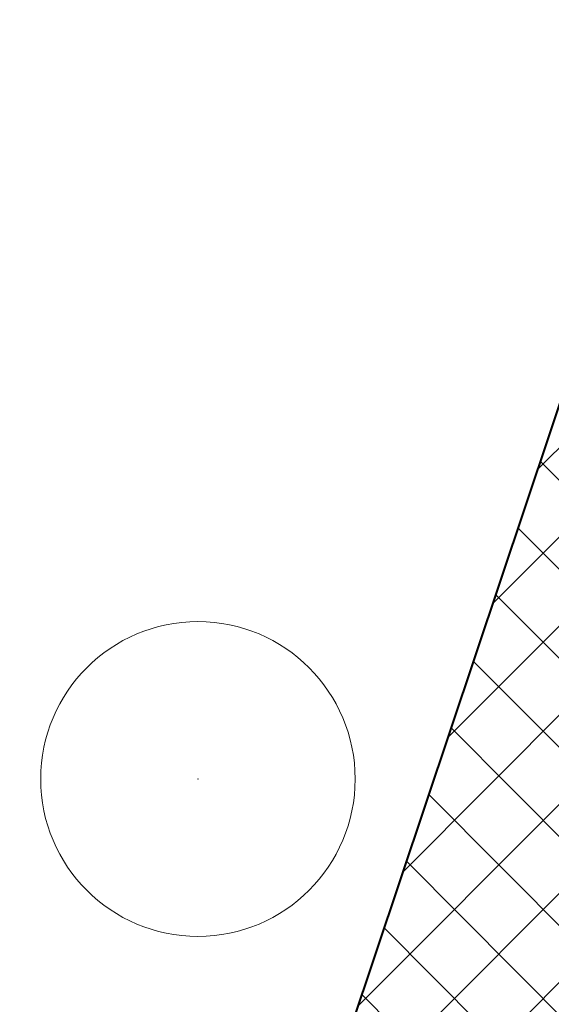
# Model space of a CAD drawing. Header units: metres. Extents: x 6599594 to 6600699, y 5687867 to 5691114.
# Tile 119 of 256: x 6599897.14 to 6599898.83, y 5688726.93 to 5688730.05. Entities that reach past the tile are written whole.
import ezdxf

# ---------------------------------------------------------------- set-up
doc = ezdxf.new("R2010")
doc.units = ezdxf.units.M
doc.header["$MEASUREMENT"] = 0
for name, pattern in [('1', [0]), ('3_EGBZ', [1.5, 1, -0.5]), ('BTO', [0])]:
    doc.linetypes.add(name, pattern=pattern)
doc.layers.get('0').update_dxf_attribs({"color": 253, "linetype": 'CONTINUOUS', "lineweight": 13})
for name, color, linetype, lineweight in [('_dren', 30, '3_EGBZ', 40), ('_kolor chodnik', 50, '1', 5), ('_kolor jezdnia', 4, '1', 0), ('_kolor zjazdy kostka', 7, '1', 5), ('_kolor zjazdy tłuczeń', 30, '1', 5), ('_kolor ścieżka @ 1', 10, '1', 0), ('_kraweznik', 7, 'CONTINUOUS', 35), ('_podział mój', 201, 'BTO', 40), ('OT_ZagospodarowanieTerenu', 7, 'CONTINUOUS', 0)]:
    doc.layers.add(name, color=color, linetype=linetype, lineweight=lineweight)
pattern_1 = [(45, (0, 0), (-0.1414213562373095, 0.1414213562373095), []), (135, (0, 0), (-0.1414213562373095, -0.1414213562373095), [])]

# ---------------------------------------------------------------- blocks, each defined once
blk = doc.blocks.new('230')
at = {"color": 0, "linetype": 'Continuous', "lineweight": 18}
blk.add_circle((0, 0), 1, dxfattribs=at)
blk = doc.blocks.new('hhh')
at = {"layer": '_podział mój'}
blk.add_line((6600012.715234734, 5689068.962127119), (6599853.466151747, 5688593.232024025), dxfattribs=at)

msp = doc.modelspace()

# ---------------------------------------------------------------- hatches: boundary and pattern name
at = {"layer": '_kolor chodnik'}
h = msp.add_hatch(dxfattribs=at)
h.set_pattern_fill('ANSI37', color=256, scale=1.6)
h.set_pattern_definition(pattern_1)
h.paths.add_polyline_path([(6599849.938171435, 5688542.085872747), (6599852.232147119, 5688548.938742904), (6599853.573135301, 5688548.489851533), (6599853.827082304, 5688549.248475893), (6599851.793849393, 5688549.929093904), (6599849.895278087, 5688548.982823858), (6599847.823506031, 5688542.793750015)])
edge = h.paths.add_edge_path()
edge.add_line((6600018.106075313, 5689087.454911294), (6600022.42781917, 5689091.229234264))
edge.add_line((6600022.42781917, 5689091.229234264), (6600020.233254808, 5689093.742094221))
edge.add_line((6600020.233254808, 5689093.742094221), (6600017.159471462, 5689091.057656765))
edge.add_arc((6600023.275194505, 5689085.385140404), 8.34143334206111, 137.1531558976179, 148.8016577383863)
edge.add_line((6600016.140105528, 5689089.706021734), (6600018.106075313, 5689087.454911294))
h.paths.add_polyline_path([(6600038.501784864, 5689187.59229436), (6600037.906968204, 5689187.700586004), (6600037.638296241, 5689186.224843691), (6600038.240083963, 5689186.115282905)])
h.paths.add_polyline_path([(6600069.098302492, 5689360.276020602), (6600068.321239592, 5689360.413462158), (6600068.064048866, 5689358.936495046), (6600068.836639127, 5689358.799546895)])
h.paths.add_polyline_path([(6600082.393785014, 5689362.950258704), (6600082.941124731, 5689366.103121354), (6600081.481377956, 5689366.361351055), (6600080.923159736, 5689363.210828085)])
h.paths.add_polyline_path([(6600074.022236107, 5689388.065861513), (6600072.983907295, 5689388.249860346), (6600072.723374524, 5689386.772538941), (6600073.760538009, 5689386.588865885)])
h.paths.add_polyline_path([(6600105.602402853, 5689486.45426531), (6600106.738797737, 5689489.760539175), (6600105.28818975, 5689490.281952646), (6600104.132785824, 5689486.965912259)])
h.paths.add_polyline_path([(6600132.519778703, 5689678.737346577), (6600131.636986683, 5689678.922259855), (6600131.330470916, 5689677.453953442), (6600132.212256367, 5689677.269208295)])
h.paths.add_polyline_path([(6600156.649397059, 5689798.7449027), (6600156.48800471, 5689797.95886096), (6600157.450195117, 5689797.757316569), (6600157.615023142, 5689798.542205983)])
h.paths.add_polyline_path([(6600189.055358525, 5689948.643107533), (6600187.902868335, 5689948.884512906), (6600187.600024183, 5689947.417400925), (6600188.748131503, 5689947.176379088)])
edge = h.paths.add_edge_path()
edge.add_line((6600204.459383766, 5690032.969035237), (6600204.153258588, 5690031.227801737))
edge.add_arc((6600202.328347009, 5690027.299936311), 4.331100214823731, 41.853001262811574, 65.08011546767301, ccw=False)
edge.add_arc((6600032.903931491, 5690051.979071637), 174.020003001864, 352.8070218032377, 353.495463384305)
edge.add_arc((6600202.372679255, 5690027.343587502), 5.999999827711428, 55.12102442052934, 69.64815978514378)
edge = h.paths.add_edge_path()
edge.add_line((6600205.046027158, 5690040.265402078), (6600204.972740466, 5690038.483452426))
edge.add_arc((6600203.986269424, 5690044.401803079), 5.999999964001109, 279.4630688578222, 294.9140560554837)
edge.add_line((6600206.513819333, 5690038.960158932), (6600206.607027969, 5690041.030672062))
edge.add_arc((6600203.986269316, 5690044.401803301), 4.270000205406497, 284.3702444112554, 307.86193139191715, ccw=False)
edge = h.paths.add_edge_path()
edge.add_arc((6600203.547470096, 5690044.558759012), 6.446878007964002, 324.43500910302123, 356.20133685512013, ccw=False)
edge.add_arc((6600203.986269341, 5690044.401803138), 6.000000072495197, 323.2169970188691, 357.4193489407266)
h.paths.add_polyline_path([(6600208.910055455, 5690121.713696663), (6600208.146285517, 5690121.748120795), (6600207.125602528, 5690121.794124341), (6600209.971605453, 5690121.665851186)])
edge = h.paths.add_edge_path()
edge.add_line((6600238.769818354, 5690481.648294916), (6600240.338176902, 5690490.87374652))
edge.add_line((6600240.338176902, 5690490.87374652), (6600241.251295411, 5690510.829461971))
edge.add_line((6600241.251295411, 5690510.829461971), (6600239.524022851, 5690510.928942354))
edge.add_line((6600239.524022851, 5690510.928942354), (6600238.633343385, 5690491.167757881))
edge.add_line((6600238.633343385, 5690491.167757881), (6600234.579716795, 5690467.661262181))
edge.add_line((6600234.579716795, 5690467.661262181), (6600234.449796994, 5690464.966873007))
edge.add_arc((6600242.443669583, 5690464.607462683), 8.001948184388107, 177.4256737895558, 268.2543056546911)
edge.add_line((6600242.199903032, 5690456.609228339), (6600242.216657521, 5690457.359274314))
edge.add_line((6600242.216657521, 5690457.359274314), (6600242.305257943, 5690458.836738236))
edge.add_arc((6600242.444504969, 5690464.607952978), 5.772894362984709, 177.0298084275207, 268.6178439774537, ccw=False)
edge.add_line((6600236.679365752, 5690464.907083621), (6600236.951876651, 5690470.95443634))
edge.add_line((6600236.951876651, 5690470.95443634), (6600238.15078669, 5690478.210832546))
edge.add_line((6600238.15078669, 5690478.210832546), (6600238.769818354, 5690481.648294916))
h.paths.add_polyline_path([(6600238.769818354, 5690481.648294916), (6600238.15078669, 5690478.210832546), (6600239.670056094, 5690477.930590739), (6600240.266710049, 5690481.376366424)])
edge = h.paths.add_edge_path()
edge.add_line((6600223.366500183, 5690460.339976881), (6600223.278629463, 5690457.997544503))
edge.add_arc((6600220.967166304, 5690465.656339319), 7.999999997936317, 286.7940807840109, 300.2738222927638)
edge.add_line((6600225.000231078, 5690458.747331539), (6600225.240084, 5690461.623695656))
edge.add_arc((6600221.105749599, 5690465.648640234), 5.76999998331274, 293.06724424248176, 315.7681070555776, ccw=False)
edge = h.paths.add_edge_path()
edge.add_arc((6600220.025145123, 5690444.676291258), 5.770000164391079, 37.996647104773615, 59.94382588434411, ccw=False)
edge.add_line((6600224.572175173, 5690448.22839199), (6600224.817793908, 5690451.081798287))
edge.add_arc((6600220.025145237, 5690444.676291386), 7.999999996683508, 53.19588653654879, 68.15166733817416)
edge.add_line((6600223.00235276, 5690452.101669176), (6600222.91504296, 5690449.670427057))
edge = h.paths.add_edge_path()
edge.add_arc((6600221.105749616, 5690465.648640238), 7.999999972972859, 328.0222308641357, 357.0132597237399)
edge.add_line((6600229.094882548, 5690465.23180147), (6600229.218816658, 5690467.593604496))
edge.add_line((6600229.218816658, 5690467.593604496), (6600228.218919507, 5690467.645774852))
edge.add_line((6600228.218919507, 5690467.645774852), (6600227.891778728, 5690461.411918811))
h.paths.add_polyline_path([(6600200.980142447, 5690012.236744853), (6600202.317278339, 5690011.956662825), (6600202.522293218, 5690012.935421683), (6600201.182321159, 5690013.216097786)])
h.paths.add_polyline_path([(6600196.457878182, 5689983.98337835), (6600195.202332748, 5689984.246370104), (6600194.899091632, 5689982.777335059), (6600196.150355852, 5689982.515240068)])
edge = h.paths.add_edge_path()
edge.add_line((6600112.305909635, 5689517.991018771), (6600112.691041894, 5689519.807934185))
edge.add_line((6600112.691041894, 5689519.807934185), (6600113.245521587, 5689522.423769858))
edge.add_line((6600113.245521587, 5689522.423769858), (6600111.553124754, 5689522.782507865))
edge.add_line((6600111.553124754, 5689522.782507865), (6600107.405864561, 5689503.21722655))
edge.add_line((6600107.405864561, 5689503.21722655), (6600099.494506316, 5689480.361667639))
edge.add_line((6600099.494506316, 5689480.361667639), (6600099.182814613, 5689478.891218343))
edge.add_arc((6600107.008997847, 5689477.232359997), 8.000059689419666, 168.0325629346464, 257.7529108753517)
edge.add_line((6600105.311960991, 5689469.414366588), (6600105.784990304, 5689471.593619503))
edge.add_arc((6600107.008927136, 5689477.232314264), 5.769999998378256, 168.0321375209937, 257.7533362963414, ccw=False)
edge.add_line((6600101.364343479, 5689478.42879883), (6600101.647245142, 5689479.76342708))
edge.add_line((6600101.647245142, 5689479.76342708), (6600104.132785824, 5689486.965912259))
edge.add_line((6600104.132785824, 5689486.965912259), (6600105.28818975, 5689490.281952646))
edge.add_line((6600105.28818975, 5689490.281952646), (6600108.240043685, 5689498.809726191))
edge.add_line((6600108.240043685, 5689498.809726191), (6600112.305909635, 5689517.991018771))
h.paths.add_polyline_path([(6600136.009573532, 5689645.499114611), (6600138.333647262, 5689645.012304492), (6600138.661671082, 5689646.578318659), (6600134.869459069, 5689647.372651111)])
at = {"layer": '_kolor jezdnia'}
h = msp.add_hatch(dxfattribs=at)
h.set_pattern_fill('ANSI37', color=4, scale=3.5)
h.set_pattern_definition([(45, (0, 0), (-0.3093592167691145, 0.3093592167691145), []), (135, (0, 0), (-0.3093592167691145, -0.3093592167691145), [])])
edge = h.paths.add_edge_path()
edge.add_line((6599833.066047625, 5688539.933393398), (6599850.649511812, 5688527.983462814))
edge.add_arc((6599857.337592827, 5688536.653968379), 10.95025544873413, 169.5012687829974, 232.3548431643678, ccw=False)
edge.add_arc((6599858.085851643, 5688536.618142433), 11.69295282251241, 162.2507788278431, 169.9967502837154, ccw=False)
edge.add_line((6599846.949484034, 5688540.182754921), (6599847.823506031, 5688542.793750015))
edge.add_line((6599847.823506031, 5688542.793750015), (6599849.895278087, 5688548.982823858))
edge.add_line((6599849.895278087, 5688548.982823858), (6599852.434748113, 5688556.56906746))
edge.add_line((6599852.434748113, 5688556.56906746), (6599928.48625871, 5688783.760284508))
edge.add_line((6599928.48625871, 5688783.760284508), (6599931.025728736, 5688791.34652811))
edge.add_line((6599931.025728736, 5688791.34652811), (6599996.657773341, 5688987.411326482))
edge.add_line((6599996.657773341, 5688987.411326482), (6599999.197243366, 5688994.997570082))
edge.add_line((6599999.197243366, 5688994.997570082), (6600021.930100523, 5689062.908193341))
edge.add_line((6600021.930100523, 5689062.908193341), (6600017.620224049, 5689067.371531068))
edge.add_line((6600017.620224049, 5689067.371531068), (6600016.714558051, 5689064.654078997))
edge.add_line((6600016.714558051, 5689064.654078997), (6600012.423620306, 5689051.835617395))
edge.add_line((6600012.423620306, 5689051.835617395), (6600009.884150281, 5689044.249373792))
edge.add_line((6600009.884150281, 5689044.249373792), (6599977.53516164, 5688947.612159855))
edge.add_line((6599977.53516164, 5688947.612159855), (6599974.995691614, 5688940.025916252))
edge.add_line((6599974.995691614, 5688940.025916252), (6599942.096912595, 5688841.746295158))
edge.add_line((6599942.096912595, 5688841.746295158), (6599939.557442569, 5688834.160051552))
edge.add_line((6599939.557442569, 5688834.160051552), (6599882.679288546, 5688664.246042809))
edge.add_line((6599882.679288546, 5688664.246042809), (6599880.139818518, 5688656.659799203))
edge.add_line((6599880.139818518, 5688656.659799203), (6599852.46454386, 5688573.984527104))
edge.add_line((6599852.46454386, 5688573.984527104), (6599842.470137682, 5688544.127903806))
edge.add_arc((6599835.706422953, 5688546.652910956), 7.219660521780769, 248.5480913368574, 339.52856074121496, ccw=False)
h.paths.add_polyline_path([(6600044.653202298, 5689172.271628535), (6600046.276244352, 5689181.431901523), (6600047.759199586, 5689189.801539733), (6600051.0603021, 5689208.432603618), (6600052.368792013, 5689215.817578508), (6600054.808584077, 5689229.587499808), (6600056.11707399, 5689236.972474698), (6600057.346666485, 5689243.912161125), (6600058.655146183, 5689251.297078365), (6600058.831439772, 5689252.292060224), (6600060.098987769, 5689259.445963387), (6600060.139929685, 5689259.677035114), (6600061.407468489, 5689266.830886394), (6600072.329030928, 5689328.470998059), (6600073.637511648, 5689335.855921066), (6600077.337304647, 5689356.73715072), (6600078.820259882, 5689365.106788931), (6600081.142794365, 5689378.214921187), (6600082.538516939, 5689386.092227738), (6600095.187867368, 5689457.483787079), (6600091.082877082, 5689465.8405575), (6600089.043088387, 5689454.328211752), (6600087.870641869, 5689447.711051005), (6600087.560133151, 5689445.958573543), (6600086.562151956, 5689440.326076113), (6600082.433200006, 5689417.022719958), (6600080.95024477, 5689408.65308175), (6600077.202698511, 5689387.502337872), (6600075.719743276, 5689379.132699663), (6600073.469199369, 5689366.430874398), (6600071.986244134, 5689358.061236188), (6600069.98686466, 5689346.776955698), (6600068.591142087, 5689338.899649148), (6600065.559290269, 5689321.78820693), (6600064.163567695, 5689313.910900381), (6600059.719426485, 5689288.828650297), (6600058.323703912, 5689280.951343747), (6600057.563846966, 5689276.662793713), (6600056.168124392, 5689268.785487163), (6600054.804920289, 5689261.091711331), (6600053.409197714, 5689253.21440478), (6600053.264817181, 5689252.399536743), (6600051.869094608, 5689244.522230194), (6600051.183555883, 5689240.653124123), (6600049.787833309, 5689232.775817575), (6600046.593849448, 5689214.749319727), (6600045.198126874, 5689206.872013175), (6600044.41754409, 5689202.466488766), (6600042.934588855, 5689194.096850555), (6600036.429952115, 5689157.38538759), (6600034.946996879, 5689149.01574938), (6600030.579776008, 5689124.367629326), (6600027.529365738, 5689107.151445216), (6600024.895072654, 5689094.014582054), (6600030.583685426, 5689094.264316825), (6600032.945013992, 5689106.191885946), (6600043.170247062, 5689163.901990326)])
edge = h.paths.add_edge_path()
edge.add_line((6600111.106812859, 5689535.144351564), (6600111.256844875, 5689535.85214863))
edge.add_line((6600111.256844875, 5689535.85214863), (6600112.915748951, 5689543.678261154))
edge.add_line((6600112.915748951, 5689543.678261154), (6600117.304772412, 5689564.384094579))
edge.add_line((6600117.304772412, 5689564.384094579), (6600119.067357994, 5689572.699339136))
edge.add_line((6600119.067357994, 5689572.699339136), (6600120.087667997, 5689577.512794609))
edge.add_line((6600120.087667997, 5689577.512794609), (6600121.642890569, 5689584.849775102))
edge.add_line((6600121.642890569, 5689584.849775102), (6600128.436769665, 5689616.900852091))
edge.add_line((6600128.436769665, 5689616.900852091), (6600129.991992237, 5689624.237832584))
edge.add_line((6600129.991992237, 5689624.237832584), (6600132.660554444, 5689636.827148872))
edge.add_line((6600132.660554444, 5689636.827148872), (6600133.208838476, 5689639.444704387))
edge.add_line((6600133.208838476, 5689639.444704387), (6600134.848957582, 5689647.274775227))
edge.add_line((6600134.848957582, 5689647.274775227), (6600138.97649476, 5689666.979995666))
edge.add_line((6600138.97649476, 5689666.979995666), (6600140.51410642, 5689674.320687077))
edge.add_line((6600140.51410642, 5689674.320687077), (6600145.209128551, 5689696.735129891))
edge.add_line((6600145.209128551, 5689696.735129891), (6600146.746740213, 5689704.075821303))
edge.add_line((6600146.746740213, 5689704.075821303), (6600151.462308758, 5689726.588354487))
edge.add_line((6600151.462308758, 5689726.588354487), (6600152.999920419, 5689733.929045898))
edge.add_line((6600152.999920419, 5689733.929045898), (6600155.244070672, 5689744.642813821))
edge.add_line((6600155.244070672, 5689744.642813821), (6600156.781682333, 5689751.983505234))
edge.add_line((6600156.781682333, 5689751.983505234), (6600161.635515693, 5689775.156126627))
edge.add_line((6600161.635515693, 5689775.156126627), (6600163.378142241, 5689783.475576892))
edge.add_line((6600163.378142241, 5689783.475576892), (6600163.850769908, 5689785.731942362))
edge.add_line((6600163.850769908, 5689785.731942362), (6600167.028500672, 5689800.902704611))
edge.add_line((6600167.028500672, 5689800.902704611), (6600179.49088801, 5689860.399222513))
edge.add_line((6600179.49088801, 5689860.399222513), (6600181.233514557, 5689868.718672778))
edge.add_line((6600181.233514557, 5689868.718672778), (6600181.84713393, 5689871.648144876))
edge.add_line((6600181.84713393, 5689871.648144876), (6600183.384745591, 5689878.988836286))
edge.add_line((6600183.384745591, 5689878.988836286), (6600184.935818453, 5689886.393792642))
edge.add_line((6600184.935818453, 5689886.393792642), (6600186.575937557, 5689894.223863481))
edge.add_line((6600186.575937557, 5689894.223863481), (6600194.05133812, 5689929.912074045))
edge.add_line((6600194.05133812, 5689929.912074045), (6600195.691457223, 5689937.742144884))
edge.add_line((6600195.691457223, 5689937.742144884), (6600202.915799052, 5689972.231779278))
edge.add_line((6600202.915799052, 5689972.231779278), (6600204.555918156, 5689980.061850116))
edge.add_line((6600204.555918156, 5689980.061850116), (6600206.062781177, 5689987.255744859))
edge.add_line((6600206.062781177, 5689987.255744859), (6600207.702900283, 5689995.085815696))
edge.add_line((6600207.702900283, 5689995.085815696), (6600210.232559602, 5690007.162628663))
edge.add_line((6600210.232559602, 5690007.162628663), (6600211.694938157, 5690014.144150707))
edge.add_arc((6600028.177652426, 5690052.584442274), 187.5000004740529, 348.1696294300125, 357.4195276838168)
edge.add_line((6600215.487522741, 5690044.142720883), (6600208.310270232, 5690026.480446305))
edge.add_arc((6600032.903933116, 5690051.97907145), 177.2500013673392, 348.1696294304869, 351.7289130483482, ccw=False)
edge.add_line((6600206.38894146, 5690015.640182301), (6600205.966941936, 5690013.625519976))
edge.add_line((6600205.966941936, 5690013.625519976), (6600204.326822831, 5690005.795449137))
edge.add_line((6600204.326822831, 5690005.795449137), (6600197.076961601, 5689971.183982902))
edge.add_line((6600197.076961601, 5689971.183982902), (6600195.334335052, 5689962.864532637))
edge.add_line((6600195.334335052, 5689962.864532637), (6600193.44722506, 5689953.855305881))
edge.add_line((6600193.44722506, 5689953.855305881), (6600191.909227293, 5689946.512771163))
edge.add_line((6600191.909227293, 5689946.512771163), (6600185.496844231, 5689915.899498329))
edge.add_line((6600185.496844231, 5689915.899498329), (6600183.856521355, 5689908.068454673))
edge.add_line((6600183.856521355, 5689908.068454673), (6600182.066605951, 5689899.523243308))
edge.add_line((6600182.066605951, 5689899.523243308), (6600180.32407057, 5689891.204228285))
edge.add_line((6600180.32407057, 5689891.204228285), (6600174.320344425, 5689862.541919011))
edge.add_line((6600174.320344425, 5689862.541919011), (6600172.577809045, 5689854.222903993))
edge.add_line((6600172.577809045, 5689854.222903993), (6600163.663810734, 5689811.666703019))
edge.add_line((6600163.663810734, 5689811.666703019), (6600162.023782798, 5689803.837067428))
edge.add_line((6600162.023782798, 5689803.837067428), (6600160.924220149, 5689798.587659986))
edge.add_line((6600160.924220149, 5689798.587659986), (6600159.279208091, 5689790.734229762))
edge.add_line((6600159.279208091, 5689790.734229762), (6600157.107250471, 5689780.365115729))
edge.add_line((6600157.107250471, 5689780.365115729), (6600155.462238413, 5689772.511685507))
edge.add_line((6600155.462238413, 5689772.511685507), (6600153.380318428, 5689762.572418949))
edge.add_line((6600153.380318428, 5689762.572418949), (6600151.735124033, 5689754.718118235))
edge.add_line((6600151.735124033, 5689754.718118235), (6600148.586504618, 5689739.686336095))
edge.add_line((6600148.586504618, 5689739.686336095), (6600146.885007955, 5689731.563243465))
edge.add_line((6600146.885007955, 5689731.563243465), (6600141.75088822, 5689707.052510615))
edge.add_line((6600141.75088822, 5689707.052510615), (6600140.110896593, 5689699.223048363))
edge.add_line((6600140.110896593, 5689699.223048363), (6600133.483561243, 5689667.583574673))
edge.add_line((6600133.483561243, 5689667.583574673), (6600131.860394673, 5689659.834436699))
edge.add_line((6600131.860394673, 5689659.834436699), (6600131.740984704, 5689659.26436315))
edge.add_line((6600131.740984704, 5689659.26436315), (6600130.117814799, 5689651.515209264))
edge.add_line((6600130.117814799, 5689651.515209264), (6600127.27873359, 5689637.961189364))
edge.add_line((6600127.27873359, 5689637.961189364), (6600126.924568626, 5689636.290366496))
edge.add_line((6600126.924568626, 5689636.290366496), (6600125.166244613, 5689627.995226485))
edge.add_line((6600125.166244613, 5689627.995226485), (6600118.009503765, 5689594.232298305))
edge.add_line((6600118.009503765, 5689594.232298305), (6600116.25117975, 5689585.937158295))
edge.add_line((6600116.25117975, 5689585.937158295), (6600113.665314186, 5689573.737975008))
edge.add_line((6600113.665314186, 5689573.737975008), (6600111.898534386, 5689565.402943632))
edge.add_line((6600111.898534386, 5689565.402943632), (6600104.889982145, 5689532.339115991))
edge.add_line((6600104.889982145, 5689532.339115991), (6600103.22663594, 5689524.492047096))
edge.add_line((6600103.22663594, 5689524.492047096), (6600096.623876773, 5689493.342605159))
edge.add_line((6600096.623876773, 5689493.342605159), (6600094.968986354, 5689485.535427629))
edge.add_line((6600094.968986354, 5689485.535427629), (6600094.300101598, 5689482.379870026))
edge.add_line((6600094.300101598, 5689482.379870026), (6600099.182814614, 5689478.891218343))
edge.add_line((6600099.182814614, 5689478.891218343), (6600099.494506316, 5689480.361667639))
edge.add_line((6600099.494506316, 5689480.361667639), (6600111.106812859, 5689535.144351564))
edge = h.paths.add_edge_path()
edge.add_arc((6600239.213891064, 5690851.400367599), 10.00000000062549, -2.8342403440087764, 76.13703556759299, ccw=False)
edge.add_line((6600249.201658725, 5690850.905901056), (6600249.082723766, 5690848.503524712))
edge.add_line((6600249.082723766, 5690848.503524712), (6600247.016487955, 5690806.767468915))
edge.add_line((6600247.016487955, 5690806.767468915), (6600246.092398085, 5690789.152178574))
edge.add_line((6600246.092398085, 5690789.152178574), (6600233.768116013, 5690572.015170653))
edge.add_line((6600233.768116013, 5690572.015170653), (6600228.959056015, 5690465.296202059))
edge.add_line((6600228.959056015, 5690465.296202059), (6600234.588724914, 5690465.017134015))
edge.add_line((6600234.588724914, 5690465.017134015), (6600239.262540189, 5690571.767576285))
edge.add_line((6600239.262540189, 5690571.767576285), (6600252.50503885, 5690806.400146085))
edge.add_line((6600252.50503885, 5690806.400146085), (6600254.569211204, 5690848.094521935))
edge.add_arc((6600262.559425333, 5690847.6989487), 7.999999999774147, 76.13703557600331, 177.1657596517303, ccw=False)
edge.add_line((6600264.476229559, 5690855.465921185), (6600241.609896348, 5690861.109083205))
edge = h.paths.add_edge_path()
edge.add_line((6600250.031475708, 5690451.625307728), (6600250.231741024, 5690455.772579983))
edge.add_line((6600250.231741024, 5690455.772579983), (6600246.257763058, 5690456.417303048))
edge.add_line((6600246.257763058, 5690456.417303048), (6600242.171761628, 5690456.61060902))
edge.add_arc((6600242.563100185, 5690464.586983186), 7.985968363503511, 176.9123644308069, 267.1911945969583, ccw=False)
edge.add_line((6600234.588724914, 5690465.017134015), (6600228.959056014, 5690465.296202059))
edge.add_arc((6600220.965133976, 5690465.657286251), 8.002072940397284, 267.8289300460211, 357.413716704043, ccw=False)
edge.add_line((6600220.661989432, 5690457.660957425), (6600212.406915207, 5690458.119572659))
edge.add_line((6600212.406915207, 5690458.119572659), (6600208.431872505, 5690457.817501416))
edge.add_line((6600208.431872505, 5690457.817501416), (6600208.233912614, 5690454.548331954))
edge.add_line((6600208.233912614, 5690454.548331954), (6600212.129565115, 5690453.127270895))
edge.add_line((6600212.129565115, 5690453.127270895), (6600218.640548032, 5690452.76554962))
edge.add_line((6600218.640548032, 5690452.76554962), (6600216.486747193, 5690452.885205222))
edge.add_line((6600216.486747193, 5690452.885205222), (6600220.468905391, 5690452.663974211))
edge.add_arc((6600220.025145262, 5690444.676291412), 7.99999997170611, -0.3386579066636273, 86.8201700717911, ccw=False)
edge.add_line((6600228.025005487, 5690444.629006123), (6600227.803602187, 5690439.649256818))
edge.add_line((6600227.803602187, 5690439.649256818), (6600226.885525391, 5690435.936828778))
edge.add_line((6600226.885525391, 5690435.936828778), (6600225.534849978, 5690405.967249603))
edge.add_line((6600225.534849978, 5690405.967249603), (6600226.115199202, 5690402.187514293))
edge.add_line((6600226.115199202, 5690402.187514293), (6600213.445139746, 5690121.008786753))
edge.add_line((6600213.445139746, 5690121.008786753), (6600213.352800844, 5690118.960058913))
edge.add_line((6600213.352800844, 5690118.960058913), (6600209.980184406, 5690044.131649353))
edge.add_arc((6600203.98626942, 5690044.401803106), 5.999999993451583, 257.4162346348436, 357.41934921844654, ccw=False)
edge.add_line((6600202.679069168, 5690038.545931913), (6600201.589735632, 5690033.666039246))
edge.add_line((6600201.589735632, 5690033.666039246), (6600203.67987942, 5690033.199458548))
edge.add_arc((6600202.372679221, 5690027.343587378), 5.999999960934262, -8.27108729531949, 77.41623506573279, ccw=False)
edge.add_line((6600208.310270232, 5690026.480446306), (6600215.487522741, 5690044.142720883))
edge.add_line((6600215.487522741, 5690044.142720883), (6600216.199687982, 5690059.9446614))
edge.add_line((6600216.199687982, 5690059.9446614), (6600216.537356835, 5690067.437056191))
edge.add_line((6600216.537356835, 5690067.437056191), (6600223.893528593, 5690230.66011469))
edge.add_line((6600223.893528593, 5690230.66011469), (6600224.231197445, 5690238.152509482))
edge.add_line((6600224.231197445, 5690238.152509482), (6600233.507835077, 5690443.987992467))
edge.add_arc((6600241.499722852, 5690443.627812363), 7.999999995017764, 87.29208981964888, 177.4195277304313, ccw=False)
edge.add_line((6600241.877677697, 5690451.618879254), (6600246.021541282, 5690451.422886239))
edge.add_line((6600246.021541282, 5690451.422886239), (6600246.427694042, 5690451.44338883))
edge.add_line((6600246.427694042, 5690451.44338883), (6600246.79397003, 5690451.461878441))
edge.add_line((6600246.79397003, 5690451.461878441), (6600250.031475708, 5690451.625307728))
edge = h.paths.add_edge_path()
edge.add_line((6600007.33756506, 5689086.20374581), (6600006.980466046, 5689080.740822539))
edge.add_line((6600006.980466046, 5689080.740822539), (6600007.229745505, 5689080.720859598))
edge.add_line((6600007.229745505, 5689080.720859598), (6600008.093335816, 5689080.601653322))
edge.add_line((6600008.093335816, 5689080.601653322), (6600008.702681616, 5689080.53831051))
edge.add_arc((6600008.140193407, 5689070.554142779), 9.999999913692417, -18.557800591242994, 86.77547804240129, ccw=False)
edge.add_line((6600017.620224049, 5689067.371531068), (6600021.930100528, 5689062.908193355))
edge.add_arc((6599734.83819726, 5689159.011261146), 302.7499967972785, 341.4922000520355, 343.8640860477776)
edge.add_arc((6600034.895369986, 5689072.315877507), 9.581213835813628, 98.63328270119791, 164.5273290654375, ccw=False)
edge.add_line((6600033.457137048, 5689081.788529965), (6600033.832640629, 5689081.798737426))
edge.add_line((6600033.832640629, 5689081.798737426), (6600034.422462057, 5689082.05700874))
edge.add_line((6600034.422462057, 5689082.05700874), (6600036.833623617, 5689082.139040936))
edge.add_line((6600036.833623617, 5689082.139040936), (6600036.730225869, 5689087.148851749))
edge.add_line((6600036.730225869, 5689087.148851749), (6600036.579860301, 5689087.134303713))
edge.add_arc((6600036.479565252, 5689093.136286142), 6.002820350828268, 169.1687651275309, 270.9573417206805, ccw=False)
edge.add_line((6600030.583685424, 5689094.264316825), (6600024.895072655, 5689094.014582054))
edge.add_arc((6600015.200558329, 5689096.162123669), 9.929528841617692, 271.0943432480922, 347.5094668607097, ccw=False)
edge.add_arc((6600014.909438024, 5689089.646776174), 3.446070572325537, 264.4236009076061, 278.0194998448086, ccw=False)
edge.add_line((6600014.574573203, 5689086.217014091), (6600014.299554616, 5689086.232508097))
edge.add_line((6600014.299554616, 5689086.232508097), (6600010.474232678, 5689086.448019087))
edge.add_line((6600010.474232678, 5689086.448019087), (6600007.33756506, 5689086.20374581))
edge = h.paths.add_edge_path()
edge.add_line((6600105.490725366, 5689463.953528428), (6600106.927559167, 5689464.047234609))
edge.add_line((6600106.927559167, 5689464.047234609), (6600107.835, 5689468.66))
edge.add_line((6600107.835, 5689468.66), (6600105.311960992, 5689469.414366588))
edge.add_arc((6600107.008997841, 5689477.232359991), 8.000059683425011, 168.0325628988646, 257.75291091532, ccw=False)
edge.add_line((6600099.182814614, 5689478.891218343), (6600094.300101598, 5689482.379870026))
edge.add_arc((6600586.245114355, 5689378.104238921), 502.8750369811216, 168.032376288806, 169.9522165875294)
edge.add_line((6600091.082877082, 5689465.8405575), (6600095.187867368, 5689457.483787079))
edge.add_arc((6600103.065173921, 5689456.088064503), 8.000000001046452, 77.7533362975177, 169.9524553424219, ccw=False)
edge.add_line((6600104.762140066, 5689463.906012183), (6600105.490725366, 5689463.953528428))
at = {"layer": '_kolor zjazdy kostka'}
h = msp.add_hatch(dxfattribs=at)
h.set_pattern_fill('ANSI37', color=256, scale=1.6)
h.set_pattern_definition(pattern_1)
h.paths.add_polyline_path([(6600244.137440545, 5690813.934732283), (6600242.369522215, 5690814.022127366), (6600242.097568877, 5690808.528921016), (6600243.865482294, 5690808.441426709)])
h.paths.add_polyline_path([(6600247.012128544, 5690806.679412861), (6600247.442736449, 5690815.377295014), (6600247.393289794, 5690814.378518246), (6600247.113277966, 5690808.722537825)])
h.paths.add_polyline_path([(6600242.297085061, 5690788.088808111), (6600240.958726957, 5690788.155683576), (6600240.648818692, 5690782.664569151), (6600241.987258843, 5690782.599147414)])
h.paths.add_polyline_path([(6600245.558275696, 5690780.919298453), (6600246.037231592, 5690789.405686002), (6600244.985820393, 5690788.453468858), (6600244.612601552, 5690781.981345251)])
h.paths.add_polyline_path([(6600241.348405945, 5690723.711515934), (6600242.272017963, 5690722.691689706), (6600242.749709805, 5690731.155680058), (6600241.698138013, 5690730.203317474), (6600241.472690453, 5690726.27550499)])
h.paths.add_polyline_path([(6600225.772794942, 5690394.589141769), (6600224.731429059, 5690393.637598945), (6600224.461246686, 5690387.644646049), (6600225.412923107, 5690386.603142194)])
h.paths.add_polyline_path([(6600223.012390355, 5690333.280720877), (6600223.372595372, 5690341.272607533), (6600222.32835346, 5690340.318436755), (6600222.058239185, 5690334.324941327)])
h.paths.add_polyline_path([(6600215.496388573, 5690166.390602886), (6600215.856593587, 5690174.382489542), (6600214.812834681, 5690173.428760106), (6600214.542018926, 5690167.435062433)])
h.paths.add_polyline_path([(6600212.446537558, 5690121.053392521), (6600213.399499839, 5690120.010473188), (6600213.788744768, 5690128.503024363), (6600212.745135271, 5690127.54943145)])
h.paths.add_polyline_path([(6600209.977420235, 5690121.665589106), (6600210.225142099, 5690127.162117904), (6600207.346107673, 5690127.291879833), (6600207.119593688, 5690121.794395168)])
h.paths.add_polyline_path([(6600207.950178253, 5690070.725854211), (6600204.880846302, 5690070.828947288), (6600204.643784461, 5690065.333808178), (6600207.702521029, 5690065.204598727)])
h.paths.add_polyline_path([(6600200.981479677, 5690012.236464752), (6600199.969248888, 5690007.339980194), (6600201.282587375, 5690007.064882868), (6600202.31726072, 5690011.956666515)])
h.paths.add_polyline_path([(6600193.613960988, 5689970.406358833), (6600192.398010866, 5689970.660657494), (6600191.286205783, 5689965.274578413), (6600192.486379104, 5689965.023185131)])
h.paths.add_polyline_path([(6600189.061271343, 5689948.671423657), (6600189.98413328, 5689953.050774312), (6600188.818902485, 5689953.32186217), (6600187.908781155, 5689948.91282903)])
h.paths.add_polyline_path([(6600180.976201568, 5689915.317449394), (6600179.952861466, 5689910.421322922), (6600181.008474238, 5689910.200199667), (6600182.033843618, 5689915.09540201)])
h.paths.add_polyline_path([(6600176.508279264, 5689893.538690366), (6600177.476023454, 5689893.335973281), (6600178.603605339, 5689898.719146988), (6600177.636002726, 5689898.922290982)])
h.paths.add_polyline_path([(6600179.28182965, 5689859.401159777), (6600180.522246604, 5689860.211927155), (6600181.057490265, 5689860.561775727), (6600183.598022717, 5689860.029600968), (6600184.726606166, 5689865.412570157), (6600182.186324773, 5689865.943033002), (6600181.604764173, 5689866.832779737), (6600181.024456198, 5689867.720610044)])
h.paths.add_polyline_path([(6600160.200810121, 5689810.862606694), (6600159.232772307, 5689811.065842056), (6600158.207991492, 5689806.171529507), (6600159.175735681, 5689805.968812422)])
h.paths.add_polyline_path([(6600156.49391753, 5689797.987177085), (6600155.463416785, 5689793.068691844), (6600156.431160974, 5689792.865974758), (6600157.461419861, 5689797.784520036)])
edge = h.paths.add_edge_path()
edge.add_arc((6600173.111981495, 5689800.679690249), 5.999999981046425, 204.673115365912, 239.5411154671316, ccw=False)
edge.add_arc((6600173.162096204, 5689800.685330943), 6.047914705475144, 168.3203586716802, 204.5234866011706, ccw=False)
edge.add_line((6600167.239404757, 5689801.9096668), (6600163.651667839, 5689784.781499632))
edge.add_arc((6600169.524220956, 5689783.551410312), 5.999999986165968, 139.2146049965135, 168.1696294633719, ccw=False)
edge.add_arc((6600169.524220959, 5689783.551410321), 5.999999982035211, 96.80962310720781, 139.2146050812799, ccw=False)
edge.add_line((6600168.812796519, 5689789.509083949), (6600170.070461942, 5689795.507731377))
h.paths.add_polyline_path([(6600163.526364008, 5689776.866746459), (6600166.051243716, 5689776.337874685), (6600167.179826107, 5689781.720838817), (6600164.653945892, 5689782.249920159), (6600163.941148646, 5689783.340449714), (6600163.493329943, 5689784.025580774), (6600161.750703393, 5689775.706130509), (6600162.438017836, 5689776.155376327)])
h.paths.add_polyline_path([(6600152.614191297, 5689774.643430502), (6600153.639138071, 5689779.536616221), (6600152.646757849, 5689779.744928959), (6600151.646447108, 5689774.846147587)])
h.paths.add_polyline_path([(6600150.121074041, 5689767.466820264), (6600148.177624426, 5689758.16795459), (6600149.115997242, 5689757.971390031), (6600151.066362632, 5689767.268392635)])
h.paths.add_polyline_path([(6600142.970741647, 5689739.332500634), (6600141.888449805, 5689734.142420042), (6600144.036614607, 5689733.695518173), (6600145.123068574, 5689738.882330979)])
h.paths.add_polyline_path([(6600136.256357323, 5689701.052153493), (6600137.154085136, 5689700.864096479), (6600138.287960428, 5689706.274871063), (6600137.386492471, 5689706.464182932)])
h.paths.add_polyline_path([(6600130.081494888, 5689667.099389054), (6600129.212847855, 5689667.281639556), (6600128.083282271, 5689661.898895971), (6600128.953953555, 5689661.716447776)])
h.paths.add_polyline_path([(6600128.397394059, 5689659.030340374), (6600127.554144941, 5689659.207226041), (6600126.49340855, 5689653.810049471), (6600127.269860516, 5689653.647397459)])
h.paths.add_polyline_path([(6600134.990411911, 5689640.633636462), (6600137.30714639, 5689640.148363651), (6600138.339560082, 5689645.040620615), (6600136.015486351, 5689645.500958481), (6600135.435178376, 5689646.388788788), (6600134.8548704, 5689647.276619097), (6600133.214751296, 5689639.446548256), (6600134.102581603, 5689640.026856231)])
h.paths.add_polyline_path([(6600122.164164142, 5689634.294831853), (6600121.024067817, 5689628.914244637), (6600122.015114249, 5689628.705875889), (6600123.155614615, 5689634.086346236)])
h.paths.add_polyline_path([(6600114.54207576, 5689593.450769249), (6600113.493359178, 5689593.398339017), (6600112.364315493, 5689588.045694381), (6600113.29076438, 5689587.54753241)])
h.paths.add_polyline_path([(6600110.194543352, 5689572.941097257), (6600109.20781945, 5689573.148880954), (6600108.067717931, 5689567.768269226), (6600109.05014319, 5689567.535215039)])
h.paths.add_polyline_path([(6600119.083213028, 5689565.540446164), (6600119.089125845, 5689565.542290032), (6600121.462438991, 5689565.065690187), (6600122.598093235, 5689570.447168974), (6600120.229622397, 5689570.949214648), (6600119.651446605, 5689571.8119627), (6600119.073270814, 5689572.727655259), (6600117.310757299, 5689564.412754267)])
h.paths.add_polyline_path([(6600101.698666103, 5689532.937884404), (6600100.730666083, 5689533.141679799), (6600099.694214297, 5689528.250234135), (6600100.669121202, 5689528.045267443)])
h.paths.add_polyline_path([(6600094.064021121, 5689496.827028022), (6600093.080194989, 5689497.033910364), (6600092.036590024, 5689492.143967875), (6600093.038865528, 5689491.933250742)])
h.paths.add_polyline_path([(6600083.709836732, 5689453.74980843), (6600082.738586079, 5689448.336231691), (6600084.647281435, 5689448.027407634), (6600085.606840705, 5689453.416583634)])
h.paths.add_polyline_path([(6600084.434394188, 5689446.82589514), (6600083.348896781, 5689447.018140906), (6600082.567374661, 5689442.58660872), (6600083.649300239, 5689442.394910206)])
h.paths.add_polyline_path([(6600078.04194071, 5689410.721110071), (6600078.996952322, 5689416.137564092), (6600078.054833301, 5689416.304853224), (6600077.111232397, 5689410.886043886)])
h.paths.add_polyline_path([(6600072.911565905, 5689386.768652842), (6600071.960466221, 5689381.312635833), (6600072.800073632, 5689381.16322159), (6600073.766450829, 5689386.590709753)])
h.paths.add_polyline_path([(6600082.887400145, 5689379.432062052), (6600085.278102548, 5689379.03494316), (6600086.160383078, 5689383.956496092), (6600083.759726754, 5689384.355378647), (6600083.152078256, 5689385.224725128), (6600082.544429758, 5689386.094071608), (6600081.148707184, 5689378.216765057), (6600082.018053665, 5689378.824413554)])
h.paths.add_polyline_path([(6600080.731401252, 5689363.247695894), (6600080.041469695, 5689363.369939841), (6600079.433821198, 5689364.239286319), (6600078.8261727, 5689365.1086328), (6600077.343217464, 5689356.73899459), (6600078.212563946, 5689357.346643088), (6600079.081910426, 5689357.954291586), (6600081.429189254, 5689357.564866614), (6600082.388748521, 5689362.980514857)])
h.paths.add_polyline_path([(6600069.104215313, 5689360.304336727), (6600070.063917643, 5689365.720487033), (6600069.2708267, 5689365.861009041), (6600068.327152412, 5689360.441778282)])
h.paths.add_polyline_path([(6600066.550616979, 5689345.891799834), (6600065.546169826, 5689346.069805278), (6600064.677796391, 5689341.145792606), (6600065.678290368, 5689340.968483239)])
h.paths.add_polyline_path([(6600061.138656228, 5689321.077501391), (6600060.270282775, 5689316.15348863), (6600061.250715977, 5689315.979734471), (6600062.127590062, 5689320.902245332)])
h.paths.add_polyline_path([(6600055.325252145, 5689288.11325564), (6600054.456878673, 5689283.189242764), (6600055.410852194, 5689283.020177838), (6600056.283178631, 5689287.917022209)])
h.paths.add_polyline_path([(6600048.045675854, 5689182.819289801), (6600050.371939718, 5689182.407116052), (6600051.31444535, 5689187.67761207), (6600048.980409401, 5689188.064690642), (6600048.372760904, 5689188.934037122), (6600047.765112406, 5689189.803383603), (6600046.306982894, 5689181.603992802), (6600046.972918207, 5689182.069462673)])
h.paths.add_polyline_path([(6600040.943690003, 5689201.374141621), (6600039.339175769, 5689201.66987967), (6600038.429882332, 5689196.244216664), (6600039.984130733, 5689195.958493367)])
h.paths.add_polyline_path([(6600032.993704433, 5689156.473759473), (6600032.278185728, 5689156.600537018), (6600031.299242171, 5689151.188930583), (6600032.034145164, 5689151.058111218)])
h.paths.add_polyline_path([(6600026.309179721, 5689123.603833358), (6600025.417362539, 5689118.683970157), (6600026.271201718, 5689118.532684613), (6600027.143528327, 5689123.456001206)])
h.paths.add_polyline_path([(6600013.302986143, 5689054.462576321), (6600015.842456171, 5689062.048819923), (6600014.576741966, 5689061.417973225), (6600012.672139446, 5689055.728290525)])
h.paths.add_polyline_path([(6599974.547216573, 5688938.686171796), (6599977.086686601, 5688946.272415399), (6599975.820972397, 5688945.641568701), (6599973.916369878, 5688939.951886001)])
h.paths.add_polyline_path([(6599942.102825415, 5688841.748139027), (6599940.837111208, 5688841.117292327), (6599938.932508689, 5688835.427609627), (6599939.563355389, 5688834.161895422)])
h.paths.add_polyline_path([(6599882.685201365, 5688664.247886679), (6599881.419487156, 5688663.617039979), (6599879.514884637, 5688657.927357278), (6599880.145731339, 5688656.661643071)])
h.paths.add_polyline_path([(6599851.799762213, 5688549.930937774), (6599853.832995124, 5688549.250319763), (6599855.42016389, 5688553.991722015), (6599853.386930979, 5688554.672340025), (6599852.913795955, 5688555.621625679), (6599852.440660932, 5688556.570911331), (6599849.901190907, 5688548.984667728)])
h.paths.add_polyline_path([(6600233.581687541, 5690586.458647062), (6600234.520016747, 5690585.337735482), (6600234.976631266, 5690593.428266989), (6600233.922640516, 5690592.499827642)])
h.paths.add_polyline_path([(6600231.72837122, 5690526.750719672), (6600230.676277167, 5690525.793817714), (6600230.420013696, 5690519.782861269), (6600231.363586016, 5690518.655686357)])
h.paths.add_polyline_path([(6600237.577122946, 5690639.505119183), (6600236.516490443, 5690638.540451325), (6600236.176926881, 5690632.541599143), (6600237.1204992, 5690631.41442423)])
h.paths.add_polyline_path([(6600238.927801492, 5690681.139540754), (6600239.8637879, 5690680.021427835), (6600240.320411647, 5690688.112122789), (6600239.268317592, 5690687.155220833)])
h.paths.add_polyline_path([(6600218.12228406, 5690224.814875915), (6600217.079933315, 5690223.86243318), (6600216.809648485, 5690217.865326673), (6600217.762143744, 5690216.822918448)])
h.paths.add_polyline_path([(6600219.363739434, 5690274.535639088), (6600220.31588625, 5690273.493612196), (6600220.675810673, 5690281.480778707), (6600219.633750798, 5690280.528598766)])
h.paths.add_polyline_path([(6600168.759867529, 5689856.554734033), (6600169.729143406, 5689856.3516961), (6600170.857343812, 5689861.737822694), (6600169.889741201, 5689861.940966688)])
h.paths.add_polyline_path([(6600168.841833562, 5689852.115601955), (6600167.871405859, 5689852.319339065), (6600166.844894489, 5689847.425845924), (6600167.816759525, 5689847.221809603)])
at = {"layer": '_kolor zjazdy tłuczeń'}
h = msp.add_hatch(dxfattribs=at)
h.set_pattern_fill('ANSI37', color=256, scale=1.6)
h.set_pattern_definition(pattern_1)
h.paths.add_polyline_path([(6599900.382193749, 5688728.660487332), (6599898.959773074, 5688729.136637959), (6599897.372604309, 5688724.395235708), (6599898.795024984, 5688723.919085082)])
at = {"layer": '_kolor ścieżka @ 1'}
h = msp.add_hatch(dxfattribs=at)
h.set_pattern_fill('ANSI37', color=10, scale=1.8)
h.set_pattern_definition([(45, (0, 0), (-0.1590990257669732, 0.1590990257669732), []), (135, (0, 0), (-0.1590990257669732, -0.1590990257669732), [])])
edge = h.paths.add_edge_path()
edge.add_line((6599877.145262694, 5688659.244027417), (6599854.614951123, 5688591.938475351))
edge.add_line((6599854.614951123, 5688591.938475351), (6599854.214414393, 5688589.387325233))
edge.add_line((6599854.214414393, 5688589.387325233), (6599839.435327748, 5688545.233719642))
edge.add_arc((6599834.523035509, 5688547.748213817), 5.518450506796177, 246.51508714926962, 332.8930934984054, ccw=False)
edge.add_line((6599832.323891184, 5688542.686883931), (6599836.925902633, 5688539.594394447))
edge.add_arc((6599835.881373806, 5688546.52869976), 7.012533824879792, 278.5661808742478, 339.9794081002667)
edge.add_line((6599842.470137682, 5688544.127903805), (6599857.359687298, 5688588.607952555))
edge.add_line((6599857.359687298, 5688588.607952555), (6599857.303782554, 5688591.591210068))
edge.add_line((6599857.303782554, 5688591.591210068), (6599879.508971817, 5688657.925513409))
edge.add_line((6599879.508971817, 5688657.925513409), (6599879.193548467, 5688658.558370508))
edge.add_line((6599879.193548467, 5688658.558370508), (6599877.145262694, 5688659.244027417))
h.paths.add_polyline_path([(6599879.193548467, 5688658.558370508), (6599879.508971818, 5688657.925513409), (6599881.413574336, 5688663.615196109), (6599880.780717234, 5688663.299772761), (6599878.732431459, 5688663.985429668), (6599877.145262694, 5688659.244027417)])
h.paths.add_polyline_path([(6599938.92659587, 5688835.425765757), (6599938.611172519, 5688836.058622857), (6599936.562886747, 5688836.744279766), (6599878.732431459, 5688663.985429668), (6599880.780717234, 5688663.299772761), (6599881.413574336, 5688663.615196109)])
h.paths.add_polyline_path([(6599974.364844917, 5688941.291630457), (6599974.049421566, 5688941.924487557), (6599972.001135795, 5688942.610144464), (6599936.562886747, 5688836.744279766), (6599938.611172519, 5688836.058622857), (6599938.92659587, 5688835.425765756)])
h.paths.add_polyline_path([(6599974.049421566, 5688941.924487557), (6599974.364844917, 5688941.291630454), (6600009.253303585, 5689045.515087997), (6600008.937880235, 5689046.147945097), (6600006.889594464, 5689046.833602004), (6599972.001135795, 5688942.610144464)])
h.paths.add_polyline_path([(6600008.937880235, 5689046.147945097), (6600009.253303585, 5689045.515087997), (6600011.157906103, 5689051.204770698), (6600010.525049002, 5689050.889347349), (6600008.476763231, 5689051.575004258), (6600006.889594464, 5689046.833602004)])
edge = h.paths.add_edge_path()
edge.add_arc((6599858.085851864, 5688536.618142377), 11.69295304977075, 162.2507788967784, 169.9967501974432)
edge.add_line((6599846.570656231, 5688538.649255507), (6599849.824991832, 5688528.706403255))
edge.add_line((6599849.824991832, 5688528.706403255), (6599853.13552, 5688528.731057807))
edge.add_line((6599853.13552, 5688528.731057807), (6599849.868997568, 5688538.728963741))
edge.add_line((6599849.868997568, 5688538.728963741), (6599850.886451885, 5688541.768438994))
edge.add_line((6599850.886451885, 5688541.768438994), (6599849.938171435, 5688542.085872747))
edge.add_line((6599849.938171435, 5688542.085872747), (6599847.823506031, 5688542.793750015))
edge.add_line((6599847.823506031, 5688542.793750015), (6599846.949484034, 5688540.182754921))
edge = h.paths.add_edge_path()
edge.add_arc((6600008.743460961, 5689068.123037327), 7.659999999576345, 341.4922000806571, 372.1491631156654)
edge.add_line((6600016.231900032, 5689069.735141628), (6600014.371922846, 5689078.374983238))
edge.add_arc((6600008.140193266, 5689070.554142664), 10.00000004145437, 51.45178747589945, 78.26461791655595)
edge.add_line((6600010.174112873, 5689080.345116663), (6600010.018184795, 5689077.57739322))
edge.add_arc((6600009.814745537, 5689075.098871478), 2.486856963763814, 14.594442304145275, 85.30763078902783, ccw=False)
edge.add_line((6600012.221360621, 5689075.725498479), (6600013.747330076, 5689068.63716722))
edge.add_line((6600013.747330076, 5689068.63716722), (6600013.596857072, 5689066.921144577))
edge.add_line((6600013.596857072, 5689066.921144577), (6600008.476763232, 5689051.575004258))
edge.add_line((6600008.476763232, 5689051.575004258), (6600010.525049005, 5689050.889347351))
edge.add_line((6600010.525049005, 5689050.889347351), (6600011.157906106, 5689051.204770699))
edge.add_line((6600011.157906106, 5689051.204770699), (6600016.007289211, 5689065.69149478))

# ---------------------------------------------------------------- linework, layer by layer
at = {"layer": '_kraweznik'}
msp.add_line((6599897.372604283, 5688724.39523572), (6599898.959773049, 5688729.136637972), dxfattribs=at)
at = {"layer": '_podział mój'}
msp.add_line((6600012.715234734, 5689068.962127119), (6599853.466151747, 5688593.232024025), dxfattribs=at)
at = {"layer": 'OT_ZagospodarowanieTerenu'}
msp.add_point((6599897.709, 5688727.641999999), dxfattribs=at)

# ---------------------------------------------------------------- block references
at = {"layer": '_dren'}
msp.add_blockref('hhh', (0, 0), dxfattribs=at)
at = {"layer": 'OT_ZagospodarowanieTerenu', "linetype": 'Continuous', "xscale": 0.5, "yscale": 0.5, "zscale": 0.5}
msp.add_blockref('230', (6599897.709, 5688727.641999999), dxfattribs=at)

doc.saveas('drawing.dxf')
